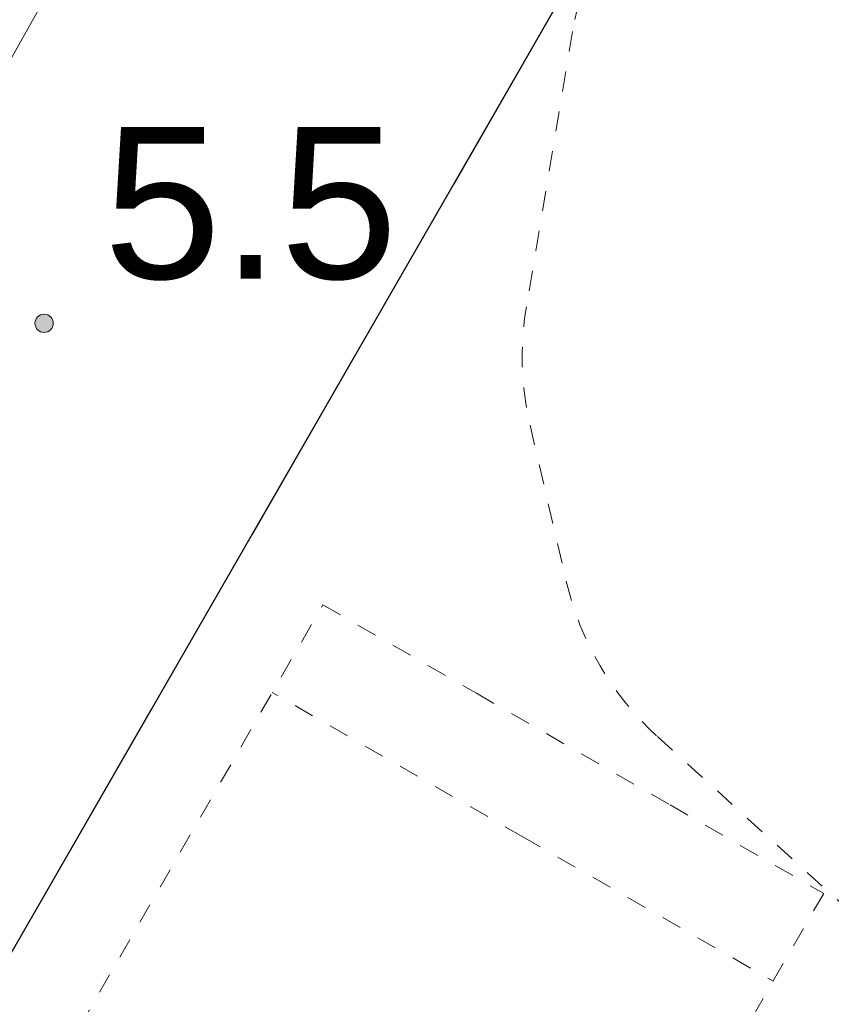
# Model space of a CAD drawing. Extents: x 5477758 to 5478338, y 5918274 to 5918502.
# Tile 75 of 121: x 5477946.61 to 5477950.62, y 5918459.46 to 5918464.34. Entities that reach past the tile are written whole.
import ezdxf
from ezdxf.enums import TextEntityAlignment as Align

# ---------------------------------------------------------------- set-up
doc = ezdxf.new("R2010")
doc.units = 0
doc.linetypes.add('DASHED', pattern=[19.05, 12.7, -6.35])
doc.linetypes.add('PRZER1-1', pattern=[2, 1, -1])
doc.layers.get('0').update_dxf_attribs({"color": 8, "linetype": 'CONTINUOUS', "lineweight": 13})
for name, color, linetype, lineweight in [('0_granica 10m od okien', 8, 'CONTINUOUS', 0), ('0_PROJEKTOWANE OGRODZENIE', 8, 'CONTINUOUS', 0), ('0_PROJEKTOWANE ZABAWKI', 8, 'CONTINUOUS', 0), ('OT_Rzedna', 8, 'CONTINUOUS', 18), ('pomiar', 8, 'CONTINUOUS', 18), ('wysokosci', 8, 'CONTINUOUS', 18)]:
    doc.layers.add(name, color=color, linetype=linetype, lineweight=lineweight)
doc.styles.add('GEO-INFO', font='arial.ttf')

# ---------------------------------------------------------------- blocks, each defined once
blk = doc.blocks.new('OTRN')
at = {"linetype": 'Continuous', "lineweight": 13}
blk.add_hatch(color=0, dxfattribs=at).paths.add_polyline_path([(0, -0.0906, 1), (0, 0.0906, 1)])
at = {"color": 0, "linetype": 'Continuous', "lineweight": 13}
blk.add_circle((0, 0), 0.0906, dxfattribs=at)
blk = doc.blocks.new('zw$8E5F')
at = {"linetype": 'DASHED', "ltscale": 0.01}
for q in [(-105.74, 123.63), (-105.74, -161.87)]:
    blk.add_line((-105.74, -19.12), q, dxfattribs=at)
blk.add_lwpolyline([(584.26, -161.87), (-155.74, -161.87), (-155.74, -74.37), (-155.74, 36.13), (-155.74, 123.63), (584.26, 123.63), (584.26, 36.13), (584.26, -74.37)], close=True, dxfattribs=at)
blk = doc.blocks.new('zw$CEC1')
at = {"linetype": 'DASHED', "ltscale": 0.01}
blk.add_lwpolyline([(1162.09, -935.75, 0.152476), (1247.43, -909.1), (1383, -815.31, 0.059025), (1409.46, -791.95), (1526.65, -791.95, 0.414214), (1626.65, -691.95), (1626.65, -638.33, 0.414214), (1526.65, -538.33), (1409.46, -538.33, 0.094502), (1364.81, -504.21), (1271.05, -457.26, 0.116569), (1203.9, -441.39), (1040.96, -441.39, 0.016993), (1030.77, -441.74), (944.86, -447.59, 0.394444), (805.05, -597.24), (805.05, -732.61, 0.302922), (897.43, -871.1), (1025.15, -924.24, 0.098884), (1082.77, -935.75)], format="xyb", close=True, dxfattribs=at)

msp = doc.modelspace()

# ---------------------------------------------------------------- linework, layer by layer
at = {"layer": '0_granica 10m od okien', "linetype": 'PRZER1-1', "lineweight": 30}
msp.add_lwpolyline([(5477950.251, 5918466.1232), (5477942.8993, 5918453.3506)], dxfattribs=at)
at = {"layer": '0_PROJEKTOWANE OGRODZENIE', "lineweight": 30}
msp.add_lwpolyline([(5477942.9595, 5918453.4551), (5477950.6916, 5918466.8889), (5477956.8688, 5918463.3368), (5477947.851, 5918447.7585), (5477943.4347, 5918450.298), (5477943.2993, 5918450.3759), (5477942.9595, 5918453.4552)], dxfattribs=at)
at = {"layer": 'pomiar', "linetype": 'Continuous', "lineweight": 18, "flags": 128}
msp.add_lwpolyline([(5477948.233, 5918467.115), (5477943.04, 5918457.871), (5477943.928, 5918457.35)], dxfattribs=at)

# ---------------------------------------------------------------- block references
at = {"layer": '0_PROJEKTOWANE ZABAWKI'}
for name, p, xscale, yscale, zscale, rotation in [('zw$CEC1', (5477955.7854, 5918474.9692), 0.009981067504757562, 0.009981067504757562, 0.009981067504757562, 283.0720937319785), ('zw$8E5F', (5477948.7328, 5918459.2794), 0.01001751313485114, 0.01001751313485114, 0.01001751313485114, 240.0424280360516)]:
    msp.add_blockref(name, p, dxfattribs=dict(at, xscale=xscale, yscale=yscale, zscale=zscale, rotation=rotation))
at = {"layer": 'OT_Rzedna', "linetype": 'Continuous', "xscale": 0.5, "yscale": 0.5, "zscale": 0.5}
msp.add_blockref('OTRN', (5477946.728, 5918462.834), dxfattribs=at)

# ---------------------------------------------------------------- texts
at = {"layer": 'wysokosci', "style": 'GEO-INFO'}
msp.add_text('5.5', height=0.75, dxfattribs=at).set_placement((5477947.0215, 5918463.8052), align=Align.TOP_LEFT)

doc.saveas('drawing.dxf')
